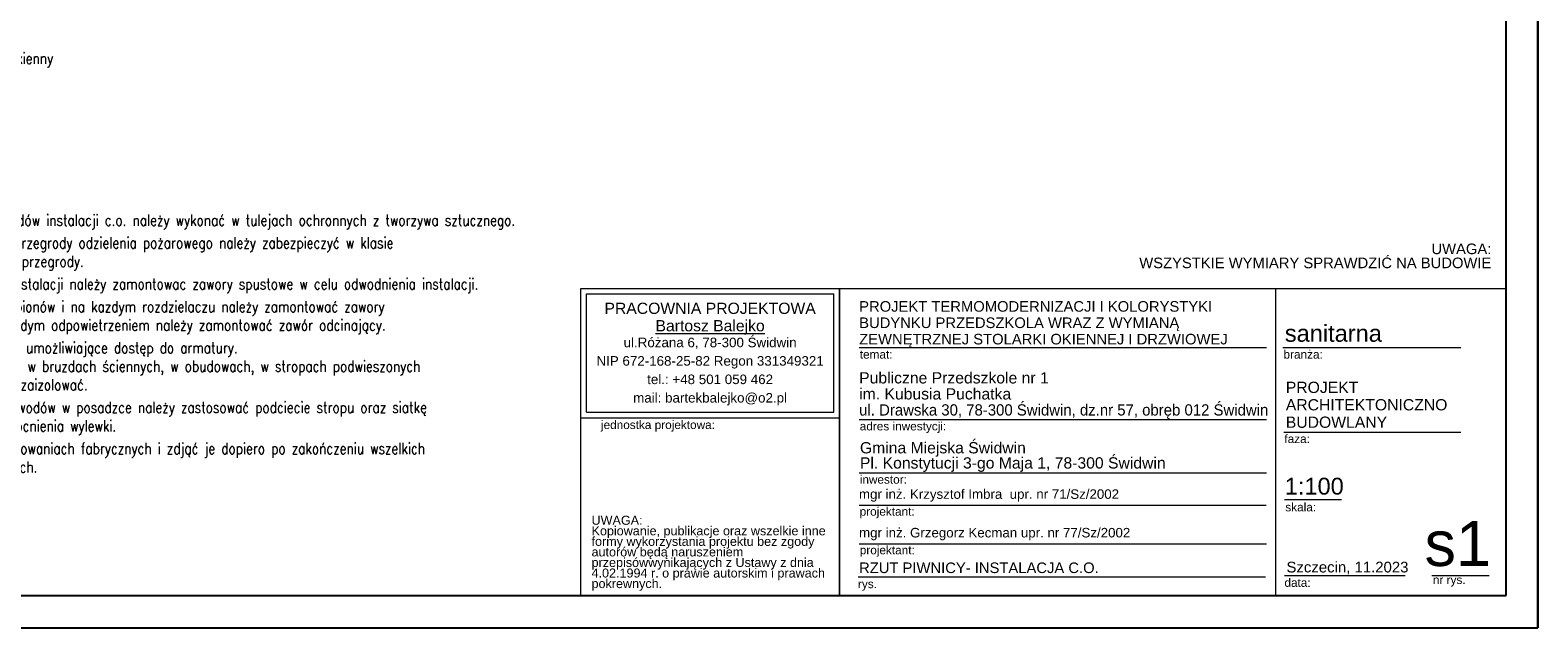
# Model space of a CAD drawing. Header units: millimetres. Extents: x -17429 to 155243, y -2908 to 188569.
# Tile 14 of 113: x 11179 to 39690, y -2908 to 8396. Entities that reach past the tile are written whole.
import ezdxf

# ---------------------------------------------------------------- set-up
doc = ezdxf.new("R2010")
doc.units = ezdxf.units.MM
doc.header["$MEASUREMENT"] = 0
doc.layers.get('0').update_dxf_attribs({"lineweight": 5})
doc.layers.add('#opisy', color=7, linetype='Continuous')
doc.layers.add('_TABELA', color=7, linetype='Continuous')
for name, color, linetype, lineweight in [('Arch opisy_Nr_Pióra__5', 252, 'Continuous', 13), ('ARCH TABELA_Nr_Pióra__1', 7, 'Continuous', 25), ('ARCH TABELA_Nr_Pióra__21', 7, 'Continuous', 13), ('ARCH TABELA_Nr_Pióra__7', 7, 'Continuous', 13)]:
    doc.layers.add(name, color=color, linetype=linetype, lineweight=lineweight)
doc.styles.add('GENERATED_STYLE_11', font='arial.ttf')
doc.styles.add('GENERATED_STYLE_7', font='arial.ttf')
doc.styles.add('GENERATED_STYLE_8', font='arial.ttf')
doc.styles.add('GENERATED_STYLE_9', font='arial.ttf')
doc.styles.add('ROMANS', font='romans', dxfattribs={"width": 0.8})

# ---------------------------------------------------------------- blocks, each defined once
blk = doc.blocks.new('gfgf')
at = {"layer": '_TABELA', "color": 7}
for p, q in [((41198, 118363), (41198, 148063)), ((41198, 148063), (41198, 118363)), ((40598, 118973), (40598, 147453)), ((-13302, 118973), (40598, 118973)), ((-15802, 118363), (41198, 118363))]:
    blk.add_line(p, q, dxfattribs=at)

msp = doc.modelspace()

# ---------------------------------------------------------------- linework, layer by layer
at = {"layer": 'ARCH TABELA_Nr_Pióra__21', "color": 7, "linetype": 'Continuous'}
for p, q in [((21590, 3513), (39090, 3513)), ((21590, -2298), (21590, 3513)), ((21590, 1066), (21590, 3513)), ((21590, 3513), (26484, 3513)), ((26484, 1066), (26484, 3513)), ((26484, 3513), (26484, -2298)), ((34728, 3513), (34728, -2298)), ((39090, 3513), (39090, -2298)), ((21697, 3407), (26377, 3407)), ((21697, 1173), (21697, 3407)), ((26377, 1173), (26377, 3407)), ((26484, -2298), (26484, 3113)), ((26856, 2392), (34556, 2392)), ((34868, 2392), (38235, 2392)), ((21697, 1173), (26377, 1173)), ((21590, 1066), (26484, 1066)), ((26856, 1031), (34556, 1031)), ((34885, 792), (38235, 792)), ((26856, 23), (34556, 23)), ((34897, -480), (35977, -480)), ((26854, -590), (34554, -590)), ((26856, -1320), (34556, -1320)), ((26840, -1941), (34540, -1941)), ((34897, -1916), (37179, -1916)), ((37687, -1916), (38767, -1916)), ((21590, -2298), (26484, -2298)), ((39090, -2298), (26484, -2298))]:
    msp.add_line(p, q, dxfattribs=at)

# ---------------------------------------------------------------- block references
msp.add_blockref('gfgf', (-1508, -121272))

# ---------------------------------------------------------------- texts
at = {"layer": '#opisy', "lineweight": -3, "style": 'ROMANS', "width": 0.8}
msp.add_text('-  nawiewnik okienny', height=210, dxfattribs=at).set_placement((9150, 7758))
at = {"layer": '#opisy', "lineweight": -3, "insert": (7874, 4907), "char_height": 210, "width": 12063.14, "attachment_point": 1, "style": 'ROMANS'}
msp.add_mtext('Wszystkie przejścia przewodów instalacji c.o. należy wykonać w tulejach ochronnych z tworzywa sztucznego.\\P\\H0.22222x;\\P\\H4.5x;Wszystkie przejścia prze\\H0.99999x;z przegrody odzielenia pożarowego należy zabezpieczyć w klasie odporności ogniowej danej przegrody. \\P\\H0.22223x;\\P\\H4.4999x;W najniższych miejscach instalacji należy zamontowac zawory spustowe w celu odwodnienia instalacji.\\P\\H0.22223x;\\P\\H4.4998x;W najwyższych miejscach pionów i na kazdym rozdzielaczu należy zamontować zawory odpowietrzające. Przed każdym odpowietrzeniem należy zamontować zawór odcinający.\\P\\H0.22223x;\\P\\H4.5001x;Należy zamontować rewizje umożliwiające dostęp do armatury.\\P\\H0.9999788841x;Wszystkie przewody ułożone w bruzdach ściennych, w obudowach, w stropach podwieszonych oraz w posadzkach należy zaizolować.\\P\\H0.22222x;\\P\\H4.5001x;W miejscach przecięć przewodów w posadzce należy zastosować podciecie stropu oraz siatkę wzmacniającą w celu wzmocnienia wylewki.\\P\\H0.22221x;\\P\\H4.4999049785x;Grzejniki montować w opakowaniach fabrycznych i zdjąć je dopiero po zakończeniu wszelkich prac tynkarskich i malarskich.', dxfattribs=at)
at = {"layer": 'Arch opisy_Nr_Pióra__5', "color": 7, "linetype": 'Continuous', "insert": (38811, 4360), "char_height": 200, "width": 8259.09, "attachment_point": 3, "line_spacing_factor": 0.796128, "style": 'GENERATED_STYLE_11'}
msp.add_mtext('{UWAGA:\\PWSZYSTKIE WYMIARY SPRAWDZIĆ NA BUDOWIE}', dxfattribs=at)
at = {"layer": 'ARCH TABELA_Nr_Pióra__1', "color": 7, "linetype": 'Continuous', "style": 'GENERATED_STYLE_7'}
for s, insert, char_height, attachment_point, line_spacing_factor in [('{PROJEKT \\PARCHITEKTONICZNO\\PBUDOWLANY}', (34924, 1747), 212.84, 1, 0.9285), ('{Gmina Miejska Świdwin\\PPl. Konstytucji 3-go Maja 1, 78-300 Świdwin}', (26870, 41), 212.77, 7, 0.807442)]:
    msp.add_mtext(s, dxfattribs=dict(at, insert=insert, char_height=char_height, attachment_point=attachment_point, line_spacing_factor=line_spacing_factor))
at = {"layer": 'ARCH TABELA_Nr_Pióra__7', "color": 7, "linetype": 'Continuous'}
for s, insert, char_height, attachment_point, line_spacing_factor, style in [('{PRACOWNIA PROJEKTOWA\\P\\LBartosz Balejko}', (24037, 3242), 212.77, 2, 0.926719, 'GENERATED_STYLE_9'), ('{PROJEKT TERMOMODERNIZACJI I KOLORYSTYKI\\PBUDYNKU PRZEDSZKOLA WRAZ Z WYMIANĄ \\PZEWNĘTRZNEJ STOLARKI OKIENNEJ I DRZWIOWEJ }', (26856, 2392), 200, 7, 0.927967, 'GENERATED_STYLE_8'), ('Publiczne Przedszkole nr 1\\Pim. Kubusia Puchatka\\P\\W0.95;ul. Drawska 30, 78-300 Świdwin, dz.nr 57, obręb 012 Świdwin', (26856, 1043), 212.77, 7, 0.855122, 'GENERATED_STYLE_7')]:
    msp.add_mtext(s, dxfattribs=dict(at, insert=insert, char_height=char_height, attachment_point=attachment_point, line_spacing_factor=line_spacing_factor, style=style))
at = {"layer": 'ARCH TABELA_Nr_Pióra__7', "color": 7, "linetype": 'Continuous', "style": 'GENERATED_STYLE_7'}
for s, insert, char_height, width, attachment_point, line_spacing_factor in [('{ul.Różana 6, 78-300 Świdwin\\PNIP 672-168-25-82 Regon 331349321\\Ptel.: +48 501 059 462\\Pmail: bartekbalejko@o2.pl}', (24037, 2580), 180.85, 7974.45, 2, 1.156383), ('{UWAGA:\\PKopiowanie, publikacje oraz wszelkie inne formy wykorzystania projektu bez zgody autorów będą naruszeniem przepisówwynikających z Ustawy z dnia 4.02.1994 r. o prawie autorskim i prawach pokrewnych.}', (21795, -788), 170.213, 4483.41, 1, 0.703415)]:
    msp.add_mtext(s, dxfattribs=dict(at, insert=insert, char_height=char_height, width=width, attachment_point=attachment_point, line_spacing_factor=line_spacing_factor))
at = {"layer": 'ARCH TABELA_Nr_Pióra__7', "color": 7, "linetype": 'Continuous'}
for s, insert, char_height, attachment_point, style in [('sanitarna', (34906, 2822), 319.2, 1, 'GENERATED_STYLE_7'), ('{temat:}', (26867, 2344), 159.6, 1, 'GENERATED_STYLE_7'), ('{branża:}', (34880, 2344), 159.6, 1, 'GENERATED_STYLE_7'), ('{jednostka projektowa:}', (21973, 1012), 159.58, 1, 'GENERATED_STYLE_7'), ('{adres inwestycji:}', (26867, 986), 159.58, 1, 'GENERATED_STYLE_7'), ('{faza:}', (34897, 747), 159.6, 1, 'GENERATED_STYLE_7'), ('mgr inż. Krzysztof Imbra  upr. nr 71/Sz/2002', (26852, -288), 180, 1, 'GENERATED_STYLE_7'), ('{inwestor:}', (26867, -22), 159.58, 1, 'GENERATED_STYLE_7'), ('{1:100}', (34904, -69), 319.2, 1, 'GENERATED_STYLE_7'), ('{skala:}', (34915, -545), 159.6, 1, 'GENERATED_STYLE_7'), ('{projektant:}', (26865, -627), 159.58, 1, 'GENERATED_STYLE_7'), ('mgr inż. Grzegorz Kecman upr. nr 77/Sz/2002', (26854, -1018), 180, 1, 'GENERATED_STYLE_7'), ('s1', (38803, -887), 851.2, 3, 'GENERATED_STYLE_7'), ('{projektant:}', (26867, -1357), 159.58, 1, 'GENERATED_STYLE_7'), ('RZUT PIWNICY- INSTALACJA C.O.', (26854, -1672), 200, 1, 'GENERATED_STYLE_8'), ('{Szczecin, 11.2023}', (34936, -1658), 202.13, 1, 'GENERATED_STYLE_7'), ('{data:}', (34898, -1973), 159.6, 1, 'GENERATED_STYLE_7'), ('{nr rys.}', (37705, -1920), 159.6, 1, 'GENERATED_STYLE_7'), ('{rys.}', (26833, -1998), 159.6, 1, 'GENERATED_STYLE_7')]:
    msp.add_mtext(s, dxfattribs=dict(at, insert=insert, char_height=char_height, attachment_point=attachment_point, style=style))

doc.saveas('drawing.dxf')
